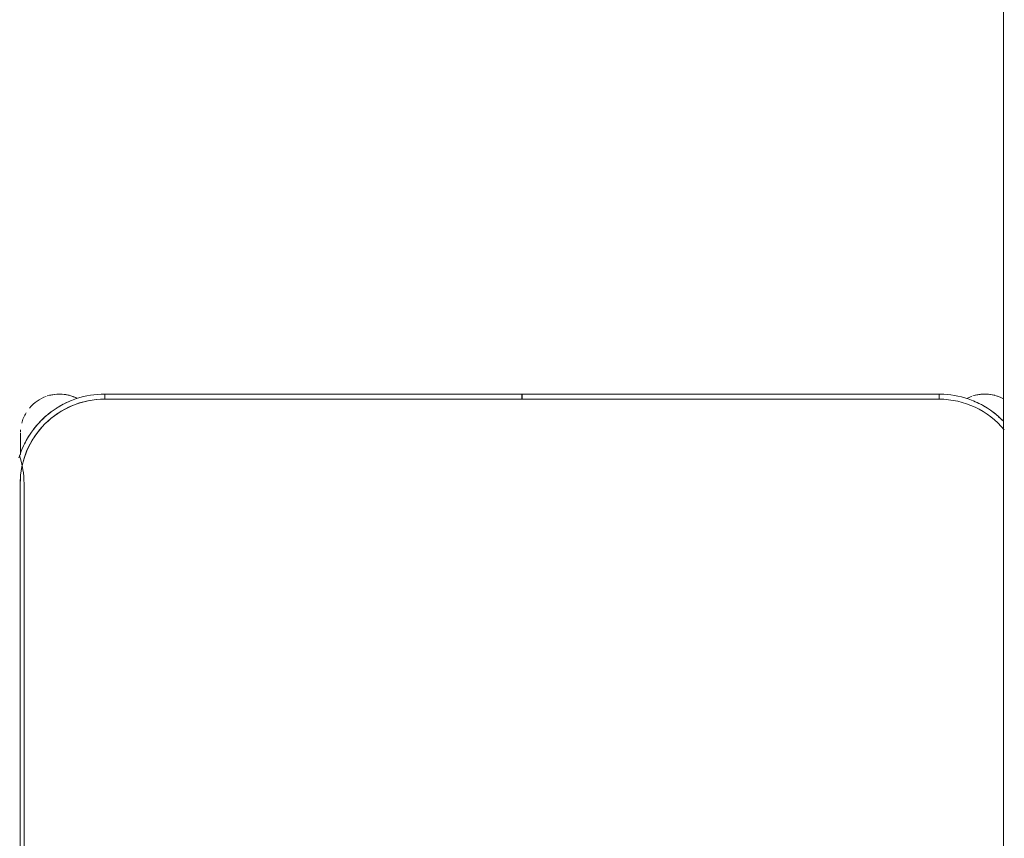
# Model space of a CAD drawing. Header units: metres. Extents: x 2.9 to 42.3, y -72.9 to -49.3.
# Tile 89 of 256: x 9.058 to 9.641, y -61.935 to -61.451. Entities that reach past the tile are written whole.
import ezdxf

# ---------------------------------------------------------------- set-up
doc = ezdxf.new("R2010")
doc.units = ezdxf.units.M
doc.layers.add('A-GLAZ', color=7, linetype='Continuous', lineweight=18)
doc.layers.add('I-FURN', color=7, linetype='Continuous', lineweight=18)

# ---------------------------------------------------------------- blocks, each defined once
blk = doc.blocks.new('ConjuntoParaAlunoTamanho6 - CJA06_ConjuntoParaAlunoTamanho6-V26-2PAV')
at = {"layer": 'I-FURN', "color": 253, "true_color": 0xaaaaaa}
blk.add_line((-0.3, 0.01197), (-0.3, -0.33203), dxfattribs=at)
at = {"layer": 'I-FURN', "color": 253, "true_color": 0xaaaaaa, "flags": 128}
for points in [[(-0.3, -0.33203), (-0.29996, -0.33415), (-0.29983, -0.33627), (-0.29962, -0.33838), (-0.29937, -0.34015)], [(-0.29932, -0.34048), (-0.29894, -0.34256), (-0.29848, -0.34463), (-0.29794, -0.34668), (-0.29731, -0.34871)]]:
    blk.add_lwpolyline(points, dxfattribs=at)
blk = doc.blocks.new('ConjuntoParaAlunoTamanho6 - CJA06_ConjuntoParaAlunoTamanho6-V27-2PAV')
at = {"layer": 'I-FURN', "color": 253, "true_color": 0xaaaaaa}
for p, q in [((0.29687, -0.35394), (0.29687, -0.3492)), ((0.29687, -0.36203), (0.29687, -0.34961)), ((0.29687, -0.36203), (0.29687, -0.35705)), ((-0.247, -0.38503), (-0.247, -0.38203)), ((-0.00005, -0.38203), (-0.00005, -0.38503)), ((0.00005, -0.38503), (0.00005, -0.38203)), ((0.247, -0.38503), (0.247, -0.38203)), ((-0.247, -0.38503), (-0.00005, -0.38503)), ((-0.247, -0.38503), (-0.00005, -0.38503)), ((0.00005, -0.38503), (0.247, -0.38503)), ((0.00005, -0.38503), (0.247, -0.38503))]:
    blk.add_line(p, q, dxfattribs=at)
at = {"layer": 'I-FURN', "color": 253, "true_color": 0xaaaaaa, "flags": 128}
for points in [[(0.297, -0.33203), (0.297, -0.24603), (0.297, -0.16003), (0.297, -0.07403), (0.297, 0.01197)], [(0.297, 0.01197), (0.297, -0.07403), (0.297, -0.16003), (0.297, -0.24603), (0.297, -0.33203)], [(0.247, -0.38503), (0.24912, -0.38499), (0.25124, -0.38486), (0.25334, -0.38465), (0.25544, -0.38436), (0.25753, -0.38398), (0.2596, -0.38351), (0.26165, -0.38297), (0.26367, -0.38234), (0.26567, -0.38164), (0.26764, -0.38085), (0.26957, -0.37999), (0.27147, -0.37904), (0.27333, -0.37803), (0.27515, -0.37694), (0.27693, -0.37578), (0.27865, -0.37454), (0.28033, -0.37324), (0.28195, -0.37188), (0.28351, -0.37045), (0.28502, -0.36896), (0.28647, -0.36741), (0.28785, -0.3658), (0.28917, -0.36414), (0.29042, -0.36243), (0.2916, -0.36067), (0.29271, -0.35886), (0.29374, -0.35701), (0.29471, -0.35512), (0.29559, -0.3532), (0.2964, -0.35124), (0.29713, -0.34925), (0.29777, -0.34723)], [(0.29687, -0.36203), (0.29687, -0.36201), (0.29687, -0.36197), (0.29687, -0.36191), (0.29687, -0.36181), (0.29687, -0.36169), (0.29687, -0.36154), (0.29687, -0.36137), (0.29687, -0.36117), (0.29687, -0.36094), (0.29687, -0.36069), (0.29687, -0.36041), (0.29687, -0.36011), (0.29687, -0.35978), (0.29687, -0.35943), (0.29687, -0.35906), (0.29687, -0.35866), (0.29687, -0.35825), (0.29687, -0.35781), (0.29687, -0.35735), (0.29687, -0.35687), (0.29687, -0.35638), (0.29687, -0.35586), (0.29687, -0.35533), (0.29687, -0.35478), (0.29687, -0.35421), (0.29687, -0.35363), (0.29687, -0.35304), (0.29687, -0.35244), (0.29687, -0.35182), (0.29687, -0.35119), (0.29687, -0.35055), (0.29687, -0.3499)], [(-0.285, -0.36897), (-0.28393, -0.37005), (-0.28238, -0.3715), (-0.28077, -0.37288), (-0.27911, -0.3742), (-0.2774, -0.37545), (-0.27564, -0.37663), (-0.27383, -0.37774), (-0.27198, -0.37878), (-0.27009, -0.37974), (-0.26816, -0.38062), (-0.2662, -0.38143), (-0.26421, -0.38216), (-0.2622, -0.38281), (-0.26015, -0.38338), (-0.25809, -0.38386), (-0.25601, -0.38426), (-0.25391, -0.38458), (-0.25181, -0.38482), (-0.24969, -0.38497), (-0.24757, -0.38503), (-0.247, -0.38503)], [(-0.247, -0.38203), (-0.1235, -0.38203), (0, -0.38203), (0.1235, -0.38203), (0.247, -0.38203)], [(-0.00005, -0.38203), (-0.06179, -0.38203), (-0.12353, -0.38203), (-0.18526, -0.38203), (-0.247, -0.38203)], [(0.247, -0.38203), (0.18526, -0.38203), (0.12352, -0.38203), (0.06179, -0.38203), (0.00005, -0.38203)]]:
    blk.add_lwpolyline(points, dxfattribs=at)
at = {"layer": 'I-FURN', "color": 253, "true_color": 0xaaaaaa}
for centre, radius, start, end in [((0.247, -0.33203), 0.05, 270, 360), ((0.247, -0.33203), 0.05, 270, 0), ((0.247, -0.33203), 0.053, 327.30007, 337.5), ((0.247, -0.33203), 0.053, 327.30007, 337.5), ((-0.247, -0.33203), 0.05, 219.50993, 270), ((-0.247, -0.33203), 0.05, 219.50993, 270), ((0.247, -0.33203), 0.053, 307.1607, 323.14964), ((0.247, -0.33203), 0.053, 307.1607, 323.14964), ((0.27387, -0.36203), 0.023, 355.58784, 358.51344), ((-0.247, -0.33203), 0.053, 225, 233.14964), ((0.27387, -0.36203), 0.023, 328.70279, 345.53679), ((-0.247, -0.33203), 0.053, 237.30007, 247.5), ((0.247, -0.33203), 0.053, 292.5, 302.69993), ((0.247, -0.33203), 0.053, 292.5, 302.69993), ((0.27387, -0.36203), 0.023, 289.64716, 320.10645), ((-0.27413, -0.36203), 0.023, 241.24826, 250.98921), ((-0.27413, -0.36203), 0.023, 241.29896, 288), ((-0.27413, -0.36203), 0.023, 255.53308, 284.46692), ((-0.27413, -0.36203), 0.023, 289.64716, 297.85925), ((0.27387, -0.36203), 0.023, 242.37001, 250.98921), ((0.27387, -0.36203), 0.023, 243.53772, 288), ((0.27387, -0.36203), 0.023, 255.53308, 284.46692)]:
    blk.add_arc(centre, radius, start, end, dxfattribs=at)
blk = doc.blocks.new('JANELA1 - Paineis _2x1_ 2 x 1_00-8467672-2PAV')
at = {"layer": 'A-GLAZ', "color": 253, "true_color": 0xaaaaaa}
blk.add_line((0.97, -0.075), (-0.97, -0.075), dxfattribs=at)
blk = doc.blocks.new('4 GRE - ESCOLA DE CINEMA E AUDIOVISUAL CINE REX R07_rvt-1-2PAV')
at = {"layer": 'A-GLAZ', "color": 253, "lineweight": 18, "true_color": 0xaaaaaa, "rotation": 269.9999999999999}
blk.add_blockref('JANELA1 - Paineis _2x1_ 2 x 1_00-8467672-2PAV', (9.71566, -61.44043), dxfattribs=at)
at = {"layer": 'I-FURN', "color": 253, "lineweight": 18, "true_color": 0xaaaaaa, "rotation": 180}
for name, p in [('ConjuntoParaAlunoTamanho6 - CJA06_ConjuntoParaAlunoTamanho6-V26-2PAV', (8.7609, -62.05751)), ('ConjuntoParaAlunoTamanho6 - CJA06_ConjuntoParaAlunoTamanho6-V27-2PAV', (9.35566, -62.05751))]:
    blk.add_blockref(name, p, dxfattribs=at)

msp = doc.modelspace()

# ---------------------------------------------------------------- block references
at = {"lineweight": 5}
msp.add_blockref('4 GRE - ESCOLA DE CINEMA E AUDIOVISUAL CINE REX R07_rvt-1-2PAV', (0, 0), dxfattribs=at)

doc.saveas('drawing.dxf')
